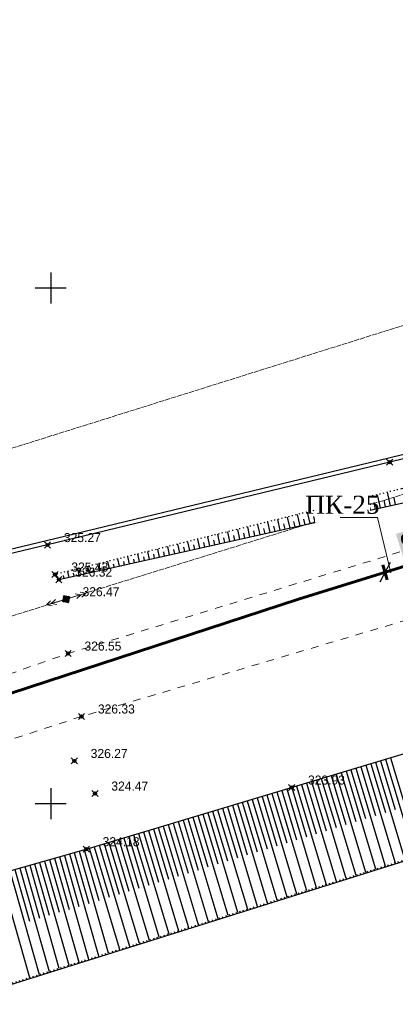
# Model space of a CAD drawing. Header units: metres. Extents: x 703769 to 722343, y 4313031 to 4317457.
# Tile 191 of 256: x 707975 to 708012, y 4314059 to 4314154. Entities that reach past the tile are written whole.
import ezdxf
from ezdxf import colors
from ezdxf.entities.mleader import LeaderData, LeaderLine
from ezdxf.math import Vec2, Vec3

# ---------------------------------------------------------------- set-up
doc = ezdxf.new("R2010")
doc.units = ezdxf.units.M
doc.header["$LTSCALE"] = 0.5
doc.header["$PDMODE"] = 35
doc.header["$PDSIZE"] = 0.3
for name, pattern in [('Auto_Street_NotBorder_Line_m1', [3, 1.5, -1.5]), ('Commnctn_Electr_VLP_High_Built_m1', [1, 1, 0]), ('Контура низ откосов  Штриховая 0.1-0.5 - - - - - - -', [0.6, 0.1, -0.5])]:
    doc.linetypes.add(name, pattern=pattern)
for name, color, linetype in [('(001) Сетка', 92, 'Continuous'), ('(004) Точки рельефа', 7, 'Continuous'), ('(027) Гидрография', 7, 'Continuous'), ('(035) Откосы', 7, 'Continuous'), ('(040) Ограда', 7, 'Continuous')]:
    doc.layers.add(name, color=color, linetype=linetype)
doc.layers.add('AUTO#_ROADS_EXIST_L', color=7, linetype='Continuous', lineweight=15, true_color=0x000000)
doc.layers.add('COMMN_OBJCT_#####_B', color=7, linetype='Continuous', lineweight=15, true_color=0x000000)
doc.layers.add('COMMN_OBJCT_ELCTR_B', color=7, linetype='Continuous', true_color=0x000000)
doc.layers.add('COMMN_OBJCT_ELCTR_L', color=7, linetype='Continuous', true_color=0x000000)
doc.layers.add('ВК_В1', color=134, linetype='Continuous', lineweight=40)
doc.styles.add('D-431', font='txt')
doc.styles.add('Interproekt', font='isocpeur.ttf', dxfattribs={"width": 0.95, "oblique": 15})
doc.styles.get("Standard").update_dxf_attribs({"font": 'times.ttf'})
doc.linetypes.add('ОГРАДА_ГЛИН', pattern='A,4,["|",Standard,S=0.8,R=0,X=0,Y=-0.8],0.5,["|",Standard,S=0.8,R=0,X=0,Y=-0.8],3.5', length=8)
doc.dimstyles.new('300', dxfattribs={"dimtxt": 2, "dimasz": 1.5, "dimexe": 0, "dimexo": 0, "dimgap": 1, "dimtad": 1, "dimzin": 0, "dimdsep": 46, "dimtxsty": 'Standard', "dimblk": 'OBLIQUE', "dimcen": 0, "dimclrd": 1, "dimclre": 1, "dimclrt": 1, "dimadec": 1, "dimazin": 0, "dimtfac": 1, "dimtofl": 0, "dimtmove": 0, "dimatfit": 3, "dimfxl": 3, "dimtfill": 2, "dimtfillclr": 7, "dimtolj": 1, "dimtzin": 0, "dimlwd": 25, "dimlwe": -1, "dimarcsym": 0})

# ---------------------------------------------------------------- blocks, each defined once
blk = doc.blocks.new('CommnctnPoleRCsquare_m1')
at = {"layer": 'COMMN_OBJCT_#####_B', "lineweight": 13, "true_color": 0xfffffe}
blk.add_hatch(color=7, dxfattribs=at).paths.add_polyline_path([(-0.6, 0.6), (-0.6, -0.6), (0.6, -0.6), (0.6, 0.6)])
at = {"layer": 'COMMN_OBJCT_#####_B', "lineweight": 13, "true_color": 0x000000}
blk.add_hatch(color=18, dxfattribs=at).paths.add_polyline_path([(-0.1, 0, 1), (0.1, 0, 1)])
at = {"layer": 'COMMN_OBJCT_#####_B', "color": 18, "lineweight": 9, "true_color": 0x000000}
blk.add_lwpolyline([(0.6, 0.6), (-0.6, 0.6), (-0.6, -0.6), (0.6, -0.6)], close=True, dxfattribs=at)
blk.add_circle((0, 0), 0.1, dxfattribs=at)
blk = doc.blocks.new('ElectricHighVLP_m1')
at = {"layer": 'COMMN_OBJCT_ELCTR_B', "color": 18, "linetype": 'Continuous', "lineweight": 20, "true_color": 0x000000}
for p, q in [((0, 0), (4, 0)), ((3, 0), (2, 0.5)), ((3, 0), (2, -0.5)), ((4, 0), (3, 0.5)), ((4, 0), (3, -0.5))]:
    blk.add_line(p, q, dxfattribs=at)
blk = doc.blocks.new('Setka')
at = {"layer": '(001) Сетка'}
for p, q in [((0, 1.5), (0, -1.5)), ((-1.5, 0), (1.5, 0))]:
    blk.add_line(p, q, dxfattribs=at)
blk = doc.blocks.new('*U279')
at = {"color": 1, "lineweight": 60, "flags": 128}
blk.add_lwpolyline([(-0.015, -0.757), (0.015, 0.757)], dxfattribs=at)
blk = doc.blocks.new('*U280')
at = {"color": 0, "linetype": 'ByBlock', "lineweight": -2, "transparency": 16777216, "rotation": 197.2274175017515}
blk.add_blockref('*U279', (708010.863, 4314100.882), dxfattribs=at)
blk = doc.blocks.new('_Dot')
at = {"color": 0, "linetype": 'ByBlock', "lineweight": -2}
blk.add_line((-0.5, 0), (-1, 0), dxfattribs=at)
at = {"color": 0, "linetype": 'ByBlock', "const_width": 0.5}
blk.add_lwpolyline([(-0.25, 0, 1), (0.25, 0, 1)], format="xyb", close=True, dxfattribs=at)
blk = doc.blocks.new('_Oblique')
at = {"color": 0, "linetype": 'ByBlock', "lineweight": -2}
blk.add_line((-0.5, -0.5), (0.5, 0.5), dxfattribs=at)
blk = doc.blocks.new('*D540')
at = {"color": 1, "lineweight": 25, "transparency": 16777216}
blk.add_line((708010.863, 4314100.882), (708020.347, 4314103.822), dxfattribs=at)
at = {"layer": 'Defpoints', "color": 0, "lineweight": 40, "transparency": 16777216}
for p in [(708020.347, 4314103.822), (708020.347, 4314103.822), (708010.863, 4314100.882)]:
    blk.add_point(p, dxfattribs=at)
at = {"color": 1, "lineweight": 25, "transparency": 16777216, "xscale": 1.5, "yscale": 1.5, "zscale": 1.5}
for p, rotation in [((708020.347, 4314103.822), 17.22741750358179), ((708010.863, 4314100.882), 197.2274175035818)]:
    blk.add_blockref('_Oblique', p, dxfattribs=dict(at, rotation=rotation))
at = {"color": 1, "lineweight": 40, "transparency": 16777216, "insert": (708015.007, 4314104.281), "char_height": 2, "attachment_point": 5, "rotation": 17.22742, "bg_fill": 1, "box_fill_scale": 1.1, "bg_fill_color": 7, "bg_fill_true_color": 16777215, "bg_fill_transparency": 0}
blk.add_mtext('\\A1;9.93', dxfattribs=at)

msp = doc.modelspace()

# ---------------------------------------------------------------- linework, layer by layer
at = {"layer": '(027) Гидрография', "color": 4, "elevation": 319.341}
msp.add_lwpolyline([(707567.997, 4313942.938), (707572.213, 4313944.049), (707620.984, 4313956.898), (707772.66, 4313996.949), (707924.336, 4314045.143), (708024.512, 4314076.588), (708124.69, 4314111.302), (708133.047, 4314115.911), (708145.112, 4314122.565), (708157.025, 4314125.829), (708191.793, 4314145.156)], dxfattribs=at)
at = {"layer": '(035) Откосы'}
for p, q in [((708010.118, 4314108.402, 326.02), (708010.403, 4314107.128, 326.02)), ((708011.087, 4314108.642, 326.02), (708011.376, 4314107.345, 326.02)), ((708006.245, 4314107.444, 326.02), (708006.509, 4314106.259, 326.02)), ((708007.213, 4314107.684, 326.02), (708007.482, 4314106.477, 326.02)), ((708008.181, 4314107.923, 326.02), (708008.456, 4314106.694, 326.02)), ((708008.804, 4314107.423, 326.02), (708008.942, 4314106.802, 326.02)), ((708009.15, 4314108.163, 326.02), (708009.429, 4314106.911, 326.02)), ((708009.775, 4314107.651, 326.02), (708009.916, 4314107.019, 326.02)), ((708010.746, 4314107.879, 326.02), (708010.889, 4314107.237, 326.02)), ((708011.717, 4314108.108, 326.02), (708011.863, 4314107.454, 326.02)), ((708002.371, 4314106.486, 326.02), (708002.615, 4314105.391, 326.02)), ((708003.339, 4314106.726, 326.02), (708003.589, 4314105.608, 326.02)), ((708004.308, 4314106.965, 326.02), (708004.562, 4314105.825, 326.02)), ((708004.92, 4314106.509, 326.02), (708005.049, 4314105.934, 326.02)), ((708005.276, 4314107.205, 326.02), (708005.535, 4314106.042, 326.02)), ((708005.891, 4314106.738, 326.02), (708006.022, 4314106.151, 326.02)), ((708006.862, 4314106.966, 326.02), (708006.996, 4314106.368, 326.02)), ((708007.833, 4314107.194, 326.02), (708007.969, 4314106.585, 326.02)), ((707998.497, 4314105.528, 326.02), (707998.721, 4314104.522, 326.02)), ((707999.466, 4314105.768, 326.02), (707999.695, 4314104.739, 326.02)), ((708000.434, 4314106.007, 326.02), (708000.668, 4314104.956, 326.02)), ((708001.037, 4314105.596, 326.02), (708001.155, 4314105.065, 326.02)), ((708001.402, 4314106.247, 326.02), (708001.642, 4314105.174, 326.02)), ((708002.008, 4314105.824, 326.02), (708002.128, 4314105.282, 326.02)), ((708002.978, 4314106.053, 326.02), (708003.102, 4314105.499, 326.02)), ((708003.949, 4314106.281, 326.02), (708004.075, 4314105.716, 326.02)), ((707994.623, 4314104.57, 326.02), (707994.828, 4314103.653, 326.02)), ((707995.592, 4314104.81, 326.02), (707995.801, 4314103.871, 326.02)), ((707996.56, 4314105.049, 326.02), (707996.775, 4314104.088, 326.02)), ((707997.153, 4314104.683, 326.02), (707997.261, 4314104.196, 326.02)), ((707997.529, 4314105.289, 326.02), (707997.748, 4314104.305, 326.02)), ((707998.124, 4314104.911, 326.02), (707998.235, 4314104.414, 326.02)), ((707999.095, 4314105.139, 326.02), (707999.208, 4314104.631, 326.02)), ((708000.066, 4314105.368, 326.02), (708000.182, 4314104.848, 326.02)), ((707990.75, 4314103.612, 326.02), (707990.934, 4314102.785, 326.02)), ((707991.718, 4314103.852, 326.02), (707991.908, 4314103.002, 326.02)), ((707992.298, 4314103.541, 326.02), (707992.394, 4314103.111, 326.02)), ((707992.686, 4314104.091, 326.02), (707992.881, 4314103.219, 326.02)), ((707993.269, 4314103.769, 326.02), (707993.368, 4314103.328, 326.02)), ((707993.655, 4314104.331, 326.02), (707993.854, 4314103.436, 326.02)), ((707994.24, 4314103.998, 326.02), (707994.341, 4314103.545, 326.02)), ((707995.211, 4314104.226, 326.02), (707995.314, 4314103.762, 326.02)), ((707996.182, 4314104.454, 326.02), (707996.288, 4314103.979, 326.02)), ((707986.876, 4314102.654, 326.02), (707987.04, 4314101.916, 326.02)), ((707987.844, 4314102.894, 326.02), (707988.014, 4314102.133, 326.02)), ((707988.414, 4314102.628, 326.02), (707988.501, 4314102.242, 326.02)), ((707988.813, 4314103.133, 326.02), (707988.987, 4314102.35, 326.02)), ((707989.385, 4314102.856, 326.02), (707989.474, 4314102.459, 326.02)), ((707989.781, 4314103.373, 326.02), (707989.961, 4314102.568, 326.02)), ((707990.356, 4314103.084, 326.02), (707990.447, 4314102.676, 326.02)), ((707991.327, 4314103.313, 326.02), (707991.421, 4314102.893, 326.02)), ((707983.002, 4314101.696, 326.02), (707983.147, 4314101.048, 326.02)), ((707983.97, 4314101.936, 326.02), (707984.12, 4314101.265, 326.02)), ((707984.531, 4314101.714, 326.02), (707984.607, 4314101.373, 326.02)), ((707984.939, 4314102.175, 326.02), (707985.094, 4314101.482, 326.02)), ((707985.502, 4314101.943, 326.02), (707985.58, 4314101.59, 326.02)), ((707985.907, 4314102.415, 326.02), (707986.067, 4314101.699, 326.02)), ((707986.473, 4314102.171, 326.02), (707986.554, 4314101.808, 326.02)), ((707987.444, 4314102.399, 326.02), (707987.527, 4314102.025, 326.02)), ((707980.097, 4314100.977, 326.02), (707980.226, 4314100.396, 326.02)), ((707980.647, 4314100.801, 326.02), (707980.713, 4314100.505, 326.02)), ((707981.065, 4314101.217, 326.02), (707981.2, 4314100.613, 326.02)), ((707981.618, 4314101.029, 326.02), (707981.687, 4314100.722, 326.02)), ((707982.034, 4314101.456, 326.02), (707982.173, 4314100.83, 326.02)), ((707982.589, 4314101.258, 326.02), (707982.66, 4314100.939, 326.02)), ((707983.56, 4314101.486, 326.02), (707983.633, 4314101.156, 326.02)), ((707979.676, 4314100.573, 326.02), (707979.74, 4314100.287, 326.02)), ((708010.444, 4314082.606, 323.57), (708011.861, 4314077.886, 323.57)), ((708010.923, 4314082.75, 323.57), (708013.755, 4314073.316, 323.57)), ((708011.402, 4314082.894, 323.57), (708012.817, 4314078.18, 323.57)), ((708007.092, 4314081.6, 323.57), (708009.938, 4314072.118, 323.57)), ((708007.571, 4314081.744, 323.57), (708008.993, 4314077.006, 323.57)), ((708008.05, 4314081.888, 323.57), (708010.892, 4314072.418, 323.57)), ((708008.529, 4314082.031, 323.57), (708009.949, 4314077.299, 323.57)), ((708009.007, 4314082.175, 323.57), (708011.847, 4314072.717, 323.57)), ((708009.486, 4314082.319, 323.57), (708010.905, 4314077.593, 323.57)), ((708009.965, 4314082.463, 323.57), (708012.801, 4314073.017, 323.57)), ((708004.219, 4314080.738, 323.57), (708007.076, 4314071.22, 323.57)), ((708004.697, 4314080.881, 323.57), (708006.125, 4314076.125, 323.57)), ((708005.176, 4314081.025, 323.57), (708008.03, 4314071.519, 323.57)), ((708005.655, 4314081.169, 323.57), (708007.081, 4314076.419, 323.57)), ((708006.134, 4314081.313, 323.57), (708008.984, 4314071.819, 323.57)), ((708006.613, 4314081.456, 323.57), (708008.037, 4314076.712, 323.57)), ((708000.866, 4314079.731, 323.57), (708002.301, 4314074.951, 323.57)), ((708001.345, 4314079.875, 323.57), (708004.213, 4314070.321, 323.57)), ((708001.824, 4314080.019, 323.57), (708003.257, 4314075.245, 323.57)), ((708002.303, 4314080.163, 323.57), (708005.167, 4314070.62, 323.57)), ((708002.782, 4314080.306, 323.57), (708004.213, 4314075.538, 323.57)), ((708003.261, 4314080.45, 323.57), (708006.122, 4314070.92, 323.57)), ((708003.74, 4314080.594, 323.57), (708005.169, 4314075.832, 323.57)), ((707997.514, 4314078.725, 323.57), (708000.397, 4314069.123, 323.57)), ((707997.993, 4314078.869, 323.57), (707999.433, 4314074.071, 323.57)), ((707998.472, 4314079.013, 323.57), (708001.351, 4314069.422, 323.57)), ((707998.951, 4314079.156, 323.57), (708000.389, 4314074.364, 323.57)), ((707999.43, 4314079.3, 323.57), (708002.305, 4314069.722, 323.57)), ((707999.909, 4314079.444, 323.57), (708001.345, 4314074.658, 323.57)), ((708000.388, 4314079.588, 323.57), (708003.259, 4314070.021, 323.57)), ((707994.641, 4314077.862, 323.57), (707997.534, 4314068.224, 323.57)), ((707995.12, 4314078.006, 323.57), (707996.566, 4314073.19, 323.57)), ((707995.599, 4314078.15, 323.57), (707998.488, 4314068.524, 323.57)), ((707996.078, 4314078.294, 323.57), (707997.521, 4314073.484, 323.57)), ((707996.556, 4314078.437, 323.57), (707999.442, 4314068.823, 323.57)), ((707997.035, 4314078.581, 323.57), (707998.477, 4314073.777, 323.57)), ((707991.289, 4314076.856, 323.57), (707992.742, 4314072.016, 323.57)), ((707991.768, 4314077, 323.57), (707994.672, 4314067.326, 323.57)), ((707992.247, 4314077.144, 323.57), (707993.698, 4314072.31, 323.57)), ((707992.725, 4314077.287, 323.57), (707995.626, 4314067.625, 323.57)), ((707993.204, 4314077.431, 323.57), (707994.654, 4314072.603, 323.57)), ((707993.683, 4314077.575, 323.57), (707996.58, 4314067.925, 323.57)), ((707994.162, 4314077.719, 323.57), (707995.61, 4314072.897, 323.57)), ((707988.415, 4314075.994, 323.57), (707989.874, 4314071.136, 323.57)), ((707988.894, 4314076.137, 323.57), (707991.809, 4314066.427, 323.57)), ((707989.373, 4314076.281, 323.57), (707990.83, 4314071.429, 323.57)), ((707989.852, 4314076.425, 323.57), (707992.763, 4314066.727, 323.57)), ((707990.331, 4314076.569, 323.57), (707991.786, 4314071.723, 323.57)), ((707990.81, 4314076.712, 323.57), (707993.717, 4314067.026, 323.57)), ((707985.063, 4314074.987, 323.57), (707987.993, 4314065.229, 323.57)), ((707985.542, 4314075.131, 323.57), (707987.006, 4314070.255, 323.57)), ((707986.021, 4314075.275, 323.57), (707988.947, 4314065.529, 323.57)), ((707986.5, 4314075.419, 323.57), (707987.962, 4314070.549, 323.57)), ((707986.979, 4314075.562, 323.57), (707989.901, 4314065.828, 323.57)), ((707987.458, 4314075.706, 323.57), (707988.918, 4314070.842, 323.57)), ((707987.937, 4314075.85, 323.57), (707990.855, 4314066.128, 323.57)), ((707981.71, 4314073.984, 323.57), (707983.111, 4314069.06, 323.57)), ((707982.19, 4314074.125, 323.57), (707985.13, 4314064.331, 323.57)), ((707982.669, 4314074.269, 323.57), (707984.138, 4314069.375, 323.57)), ((707983.148, 4314074.412, 323.57), (707986.084, 4314064.63, 323.57)), ((707983.627, 4314074.556, 323.57), (707985.094, 4314069.668, 323.57)), ((707984.106, 4314074.7, 323.57), (707987.038, 4314064.93, 323.57)), ((707984.584, 4314074.844, 323.57), (707986.05, 4314069.962, 323.57)), ((707978.344, 4314073.026, 323.57), (707981.171, 4314063.088, 323.57)), ((707978.825, 4314073.163, 323.57), (707980.236, 4314068.201, 323.57)), ((707979.306, 4314073.3, 323.57), (707982.125, 4314063.388, 323.57)), ((707979.787, 4314073.437, 323.57), (707981.195, 4314068.487, 323.57)), ((707980.268, 4314073.574, 323.57), (707983.08, 4314063.687, 323.57)), ((707980.748, 4314073.71, 323.57), (707982.153, 4314068.774, 323.57)), ((707981.229, 4314073.847, 323.57), (707984.034, 4314063.987, 323.57)), ((707974.977, 4314072.069, 323.57), (707976.404, 4314067.054, 323.57)), ((707975.458, 4314072.205, 323.57), (707978.308, 4314062.189, 323.57)), ((707975.939, 4314072.342, 323.57), (707977.362, 4314067.341, 323.57)), ((707976.42, 4314072.479, 323.57), (707979.262, 4314062.489, 323.57)), ((707976.901, 4314072.616, 323.57), (707978.32, 4314067.627, 323.57)), ((707977.382, 4314072.753, 323.57), (707980.216, 4314062.789, 323.57)), ((707977.863, 4314072.889, 323.57), (707979.278, 4314067.914, 323.57)), ((707973.535, 4314071.658, 323.57), (707976.399, 4314061.59, 323.57)), ((707974.497, 4314071.932, 323.57), (707977.353, 4314061.89, 323.57))]:
    msp.add_line(p, q, dxfattribs=at)
at = {"layer": '(035) Откосы', "flags": 128}
for points, elevation in [([(707565.599, 4313950.829), (707622.053, 4313968.013), (707672.002, 4313982.133), (707718.643, 4313996.565), (707813.86, 4314023.834), (707881.96, 4314043.723), (707919.958, 4314056.418), (707981.907, 4314074.04), (708022.015, 4314086.08), (708079.55, 4314104.1), (708133.435, 4314126.405), (708145.499, 4314129.589), (708145.779, 4314129.735)], 323.57), ([(707979.253, 4314100.179), (708013.042, 4314107.717), (708067.437, 4314123.499)], 326.02)]:
    msp.add_lwpolyline(points, dxfattribs=dict(at, elevation=elevation))
at = {"layer": '(035) Откосы', "linetype": 'Контура низ откосов  Штриховая 0.1-0.5 - - - - - - -'}
for points, elevation in [([(708067.437, 4314123.499), (708067.099, 4314124.656), (708012.459, 4314108.981), (707978.873, 4314100.675), (707979.253, 4314100.179)], 325.51), ([(707567.972, 4313943.035), (707572.188, 4313944.146), (707620.959, 4313956.995), (707772.632, 4313997.046), (707924.306, 4314045.238), (708024.481, 4314076.683), (708124.649, 4314111.394), (708132.999, 4314115.999), (708145.074, 4314122.659), (708145.285, 4314122.716)], 319.341)]:
    msp.add_lwpolyline(points, dxfattribs=dict(at, elevation=elevation))
at = {"layer": '(040) Ограда', "elevation": 324.218, "flags": 128}
msp.add_lwpolyline([(708062.027, 4314154.274), (708066.515, 4314125.467), (708011.238, 4314111.953), (707978.061, 4314103.922), (707958.457, 4314099.243)], dxfattribs=at)
at = {"layer": '(040) Ограда', "linetype": 'ОГРАДА_ГЛИН', "elevation": 324.218, "flags": 128}
msp.add_lwpolyline([(708062.422, 4314154.336), (708066.967, 4314125.166), (708011.333, 4314111.564), (707978.154, 4314103.533), (707958.55, 4314098.854)], dxfattribs=at)
at = {"color": 7, "lineweight": 60, "flags": 128}
msp.add_lwpolyline([(708240.115, 4314986.119), (708237.465, 4314926.667), (708235.809, 4314899.895), (708234.498, 4314869.618), (708230.06, 4314781.67), (708228.958, 4314757.378), (708223.359, 4314737.037), (708204.558, 4314523.813), (708196.059, 4314424.814), (708184.899, 4314294.752), (708174.557, 4314166.154), (708168.436, 4314154.821), (708168.436, 4314154.821), (708086.138, 4314125.895), (708037.269, 4314109.069), (708002.488, 4314098.284), (708002.488, 4314098.284), (707913.651, 4314069.236), (707865.757, 4314055.085), (707817.896, 4314040.633), (707721.771, 4314013.098), (707673.615, 4313999.646), (707633.375, 4313988.405), (707625.006, 4314019.638)], dxfattribs=at)
at = {"color": 0, "linetype": 'ByBlock', "lineweight": -2, "transparency": 16777216}
for p in [(708011.333, 4314111.564, 325.189), (707978.154, 4314103.533, 325.266), (707978.873, 4314100.675, 325.431), (707979.253, 4314100.179, 326.315), (707979.96, 4314098.279, 326.47), (707980.147, 4314093.007, 326.546), (707981.449, 4314086.907, 326.333), (707980.751, 4314082.597, 326.27), (707982.751, 4314079.44, 324.468), (708001.824, 4314080.019, 323.934), (707981.907, 4314074.04, 324.183)]:
    msp.add_point(p, dxfattribs=at)
at = {"layer": 'AUTO#_ROADS_EXIST_L', "linetype": 'Auto_Street_NotBorder_Line_m1', "lineweight": 15, "flags": 128}
for points, elevation in [([(708144.126, 4314101.66), (708144.126, 4314101.66), (708147.799, 4314155.94), (708135.298, 4314148.952), (708115.34, 4314135.075), (708068.41, 4314115.297), (708018.295, 4314097.841), (707981.449, 4314086.907), (707918.088, 4314066.26), (707879.635, 4314055.103), (707812.555, 4314033.812), (707561.451, 4313964.457)], 325.994), ([(707560.163, 4313968.689), (707811.659, 4314039.666), (707878.313, 4314059.979), (707916.666, 4314070.819), (707980.147, 4314093.007), (708015.887, 4314103.951), (708066.59, 4314120.619), (708112.982, 4314139.251), (708121.867, 4314146.398), (708120.084, 4314150.677), (708114.106, 4314153.103)], 325.99)]:
    msp.add_lwpolyline(points, dxfattribs=dict(at, elevation=elevation))
at = {"layer": 'COMMN_OBJCT_ELCTR_L', "linetype": 'Commnctn_Electr_VLP_High_Built_m1', "lineweight": 20, "flags": 128}
for points, elevation in [([(707559.857, 4313969.694), (707591.057, 4313978.499), (707653.95, 4313997.449), (707719.826, 4314017.456), (707783.035, 4314036.883), (707846.224, 4314056.716), (707914.765, 4314078.05), (707979.96, 4314098.279), (708042.477, 4314117.716), (708135.818, 4314146.539), (708166.739, 4314158.079), (708194.357, 4314168.719), (708173.508, 4314249.294)], 326.168), ([(707556.588, 4313980.433), (707663.533, 4314012.592), (707719.586, 4314031.654), (707775.514, 4314050.056), (707832.756, 4314068.377), (708068.359, 4314142.305), (708068.718, 4314148.912)], 325.416)]:
    msp.add_lwpolyline(points, dxfattribs=dict(at, elevation=elevation))

# ---------------------------------------------------------------- block references
at = {"layer": '(001) Сетка'}
for p in [(707978.465, 4314128.456), (707978.465, 4314078.456)]:
    msp.add_blockref('Setka', p, dxfattribs=at)
at = {"color": 36, "lineweight": 60}
msp.add_blockref('*U280', (0, 0), dxfattribs=at)
at = {"layer": 'COMMN_OBJCT_#####_B', "color": 18, "true_color": 0x000000, "xscale": 0.5, "yscale": 0.5, "zscale": 0.5, "rotation": 347.8261480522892}
msp.add_blockref('CommnctnPoleRCsquare_m1', (707979.96, 4314098.279, -0.295), dxfattribs=at)
at = {"layer": 'COMMN_OBJCT_ELCTR_B'}
for xscale, yscale, zscale, rotation in [(0.5, 0.5, 0.5, 16.7749167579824), (0.4999999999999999, 0.4999999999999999, 0.4999999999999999, 195.9551830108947)]:
    msp.add_blockref('ElectricHighVLP_m1', (707979.96, 4314098.279, -0.295), dxfattribs=dict(at, xscale=xscale, yscale=yscale, zscale=zscale, rotation=rotation))

# ---------------------------------------------------------------- texts
at = {"layer": '(004) Точки рельефа', "style": 'D-431'}
for s, p in [('325.27', (707979.74, 4314103.814, 325.266)), ('325.43', (707980.459, 4314100.956, 325.431)), ('326.32', (707980.839, 4314100.464, 326.315)), ('326.47', (707981.546, 4314098.564, 326.47)), ('326.55', (707981.733, 4314093.292, 326.546)), ('326.33', (707983.035, 4314087.192, 326.333)), ('326.27', (707982.337, 4314082.882, 326.27)), ('323.93', (708003.41, 4314080.303, 323.934)), ('324.47', (707984.337, 4314079.719, 324.468)), ('324.18', (707983.493, 4314074.323, 324.183))]:
    msp.add_text(s, height=0.875, dxfattribs=at).set_placement(p)

# ---------------------------------------------------------------- next in the draw order: leaders
at = {"layer": 'ВК_В1', "color": 7, "lineweight": 13}
ml = msp.add_multileader_mtext('Standard', dxfattribs=at)
ml.set_content('{\\fTimes New Roman|b0|i0|c204|p18;\\Q0;\\W1;ПК-\\fTimes New Roman|b0|i0|c0|p18;25}', color=7, style='Interproekt')
ml.set_leader_properties(color=256, linetype='Continuous', lineweight=13)
ml.set_arrow_properties(name='DOT')
ml.build(insert=Vec2(0, 0))
ml.multileader.update_dxf_attribs({"text_left_attachment_type": 6, "text_right_attachment_type": 6, "dogleg_length": 0, "arrow_head_size": 0.00144})
ctx = ml.context
ctx.base_point, ctx.char_height, ctx.arrow_head_size, ctx.landing_gap_size, ctx.plane_origin = Vec3(708003.331, 4314106.209), 1.75, 0.00144, 0.0008, Vec3(708874.595, 4314146.972)
ctx.left_attachment, ctx.right_attachment, ctx.text_align_type = 6, 6, 1
notes = []
notes.append((ctx, [(1, (1, 1, 0), (708010.15, 4314106.209), (-1, 0), 0, [(0, [(708011.439, 4314100.818)], 0, [])])]))
ctx.mtext.insert, ctx.mtext.rotation, ctx.mtext.width, ctx.mtext.alignment, ctx.mtext.flow_direction = Vec3(708006.741, 4314108.309), 6.283185, 3.59135, 2, 5
ctx.mtext.has_bg_fill, ctx.mtext.bg_color, ctx.mtext.bg_scale_factor, ctx.mtext.bg_transparency, ctx.mtext.use_window_bg_color = 1, -1027028792, 1.5, 0, 1
for ctx, leaders in notes:
    for number, flags, end, landing, length, lines in leaders:
        leader = LeaderData()
        leader.index, (leader.has_last_leader_line, leader.has_dogleg_vector, leader.attachment_direction) = number, flags
        leader.last_leader_point, leader.dogleg_vector, leader.dogleg_length = Vec3(end), Vec3(landing), length
        for number, points, colour, breaks in lines:
            line = LeaderLine()
            line.index, line.vertices, line.color, line.breaks = number, Vec3.list(points), colors.encode_raw_color(colour), breaks
            leader.lines.append(line)
        ctx.leaders.append(leader)

# ---------------------------------------------------------------- next in the draw order: dimensions: what is measured, and where the dimension line sits
at = {"color": 1, "lineweight": 40}
dim = msp.add_aligned_dim(p1=(708010.863, 4314100.882), p2=(708020.347, 4314103.822), distance=0, dimstyle='300', dxfattribs=at)
dim.commit()
dim.dimension.update_dxf_attribs({"geometry": '*D540', "text_midpoint": (708015.007, 4314104.281)})

doc.saveas('drawing.dxf')
